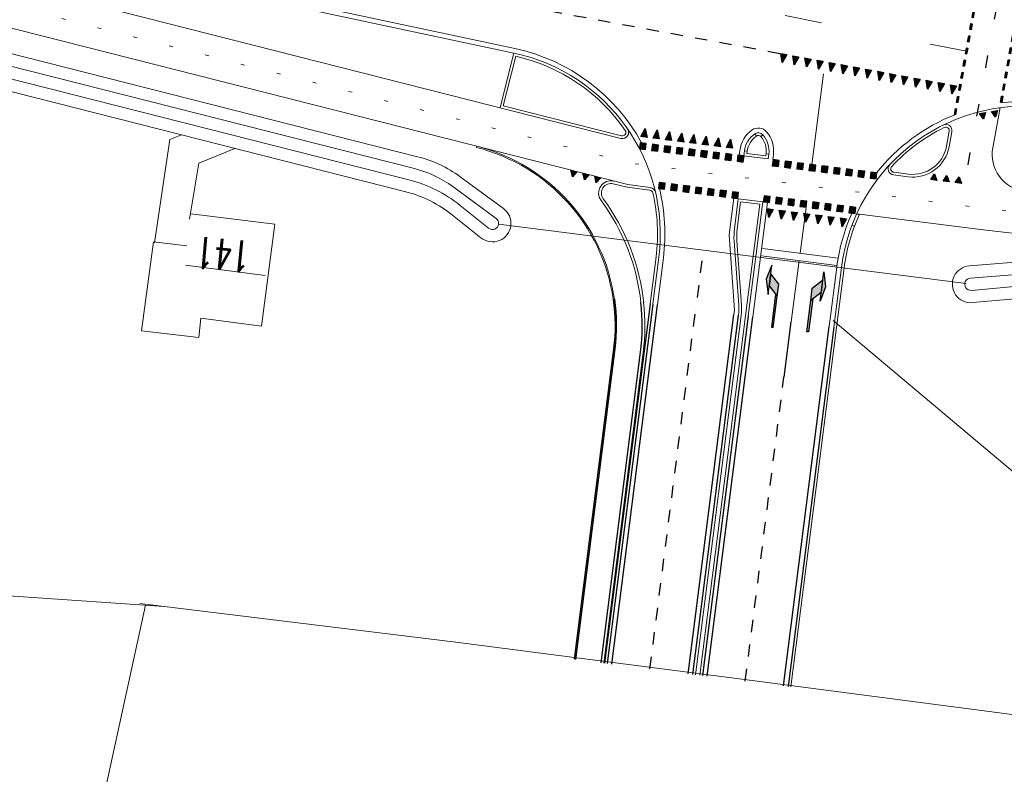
# Model space of a CAD drawing. Extents: x 177628 to 188968, y 384226 to 390673.
# Tile 14 of 256: x 178397 to 178477, y 386771 to 386833. Entities that reach past the tile are written whole.
import ezdxf

# ---------------------------------------------------------------- set-up
doc = ezdxf.new("R2010")
doc.units = 0
for name, pattern in [('Markering 1-1', [2, 1, -1]), ('Markering 1-3', [4, 1, -3]), ('VW-3-9_STREEP', [12, 3, -9]), ('VW-30-270_STREEP', [3, 0.3, -2.7])]:
    doc.linetypes.add(name, pattern=pattern)
for name, color, linetype, lineweight in [('4502', 253, 'Continuous', 13), ('B-AF-HAAG-GD', 253, 'HAAG', 13), ('B-AF-RAST-GD', 253, 'HEKWERK', 13), ('B-GB-BOUW-GD', 14, 'Continuous', 13), ('B-GB-NOKL-GD', 14, 'Continuous', 13), ('B-MK-PIJL-GD', 253, 'Continuous', 13), ('B-MK-STRP-GD', 253, 'Continuous', 13), ('B-TR-SLOO-GD', 253, 'Continuous', 13), ('B-VH-BNDH-GD', 253, 'Continuous', 13), ('B-VH-HFDR-GD', 8, 'Continuous', 13), ('B-VH-OVRG-GD', 8, 'Continuous', 13), ('B-WE-VW-MARKERING_LANGS_STREEP_30270-G', 253, 'VW-30-270_STREEP', 13), ('B-WE-VW-MARKERING_LANGS_STREEP_39-G', 253, 'VW-3-9_STREEP', 13), ('B-WT-DUIKER-GD', 253, 'Continuous', 13), ('T03_F', 253, 'Continuous', 9)]:
    doc.layers.add(name, color=color, linetype=linetype, lineweight=lineweight)
for name, color, linetype in [('GV-bs-banden edco', 8, 'Continuous'), ('GV-nw-markering', 8, 'Continuous'), ('GV-nw-markering bestaand', 253, 'Continuous')]:
    doc.layers.add(name, color=color, linetype=linetype)
doc.styles.add('ROMANS', font='ROMANS.shx', dxfattribs={"oblique": 45})
doc.linetypes.add('HAAG', pattern='A,4,-1,[5,TOPOCAD.SHX,S=0.35,R=0,X=-0.35,Y=-0.35],-1', length=6)
doc.linetypes.add('HEKWERK', pattern='A,7,-1.5,[1,ProvNB.shx,S=0.75,R=0,X=0,Y=0],-1.5', length=10)

# ---------------------------------------------------------------- blocks, each defined once
blk = doc.blocks.new('*U39')
for points in [[(0.675, 5), (0.975, 3.8), (0.675, 2.6)], [(-0.075, 3.55), (0.675, 4.3), (0.675, 3.3), (-0.075, 2.55)], [(-0.075, 2.55), (0.075, 2.7), (0.075, 0), (-0.075, 0)]]:
    blk.add_lwpolyline(points, close=True)
for points in [[(0.675, 5), (0.975, 3.8), (0.675, 2.6)], [(-0.075, 3.55), (0.675, 4.3), (-0.075, 2.55), (0.675, 3.3)], [(-0.075, 2.55), (0.075, 2.7), (-0.075, 0), (0.075, 0)]]:
    blk.add_solid(points)
blk = doc.blocks.new('*U57')
at = {"layer": 'GV-nw-markering', "xscale": -1}
blk.add_blockref('*U39', (0.3, 0), dxfattribs=at)
blk = doc.blocks.new('*U58')
at = {"layer": 'GV-nw-markering'}
blk.add_blockref('*U39', (-0.3, 0), dxfattribs=at)
blk = doc.blocks.new('*U82')
at = {"layer": 'GV-nw-markering'}
for points in [[(-1.016, 0.05), (-1.016, -0.05), (-0.516, -0.05), (-0.516, 0.05)], [(-0.016, 0.05), (-0.016, -0.05), (0.484, -0.05), (0.484, 0.05)], [(0.984, 0.05), (0.984, -0.05), (1.484, -0.05), (1.484, 0.05)], [(1.984, 0.05), (1.984, -0.05), (2.484, -0.05), (2.484, 0.05)], [(2.984, 0.05), (2.984, -0.05), (3.484, -0.05), (3.484, 0.05)], [(3.984, 0.05), (3.984, -0.05), (4.484, -0.05), (4.484, 0.05)], [(4.984, 0.05), (4.984, -0.05), (5.484, -0.05), (5.484, 0.05)], [(5.984, 0.05), (5.984, -0.05), (6.484, -0.05), (6.484, 0.05)], [(6.984, 0.05), (6.984, -0.05), (7.484, -0.05), (7.484, 0.05)]]:
    blk.add_hatch(color=256, dxfattribs=at).paths.add_polyline_path(points)
at = {"layer": 'GV-nw-markering', "flags": 128}
for points in [[(-0.516, -0.05), (-1.016, -0.05), (-1.016, 0.05), (-0.516, 0.05)], [(0.484, -0.05), (-0.016, -0.05), (-0.016, 0.05), (0.484, 0.05)], [(1.484, -0.05), (0.984, -0.05), (0.984, 0.05), (1.484, 0.05)], [(2.484, -0.05), (1.984, -0.05), (1.984, 0.05), (2.484, 0.05)], [(3.484, -0.05), (2.984, -0.05), (2.984, 0.05), (3.484, 0.05)], [(4.484, -0.05), (3.984, -0.05), (3.984, 0.05), (4.484, 0.05)], [(5.484, -0.05), (4.984, -0.05), (4.984, 0.05), (5.484, 0.05)], [(6.484, -0.05), (5.984, -0.05), (5.984, 0.05), (6.484, 0.05)], [(7.484, -0.05), (6.984, -0.05), (6.984, 0.05), (7.484, 0.05)]]:
    blk.add_lwpolyline(points, close=True, dxfattribs=at)
blk = doc.blocks.new('*U78')
at = {"layer": 'GV-nw-markering'}
for points in [[(-1.016, 0.05), (-1.016, -0.05), (-0.516, -0.05), (-0.516, 0.05)], [(-0.016, 0.05), (-0.016, -0.05), (0.484, -0.05), (0.484, 0.05)], [(0.984, 0.05), (0.984, -0.05), (1.484, -0.05), (1.484, 0.05)], [(1.984, 0.05), (1.984, -0.05), (2.484, -0.05), (2.484, 0.05)], [(2.984, 0.05), (2.984, -0.05), (3.484, -0.05), (3.484, 0.05)], [(3.984, 0.05), (3.984, -0.05), (4.484, -0.05), (4.484, 0.05)], [(4.984, 0.05), (4.984, -0.05), (5.484, -0.05), (5.484, 0.05)]]:
    blk.add_hatch(color=256, dxfattribs=at).paths.add_polyline_path(points)
at = {"layer": 'GV-nw-markering', "flags": 128}
for points in [[(-0.516, -0.05), (-1.016, -0.05), (-1.016, 0.05), (-0.516, 0.05)], [(0.484, -0.05), (-0.016, -0.05), (-0.016, 0.05), (0.484, 0.05)], [(1.484, -0.05), (0.984, -0.05), (0.984, 0.05), (1.484, 0.05)], [(2.484, -0.05), (1.984, -0.05), (1.984, 0.05), (2.484, 0.05)], [(3.484, -0.05), (2.984, -0.05), (2.984, 0.05), (3.484, 0.05)], [(4.484, -0.05), (3.984, -0.05), (3.984, 0.05), (4.484, 0.05)], [(5.484, -0.05), (4.984, -0.05), (4.984, 0.05), (5.484, 0.05)]]:
    blk.add_lwpolyline(points, close=True, dxfattribs=at)
blk = doc.blocks.new('*U77')
at = {"layer": 'GV-nw-markering'}
for points in [[(-0.25, 0), (-0.25, -0.5), (0.25, -0.5), (0.25, 0)], [(0.75, 0), (0.75, -0.5), (1.25, -0.5), (1.25, 0)], [(1.75, 0), (1.75, -0.5), (2.25, -0.5), (2.25, 0)], [(2.75, 0), (2.75, -0.5), (3.25, -0.5), (3.25, 0)], [(3.75, 0), (3.75, -0.5), (4.25, -0.5), (4.25, 0)], [(4.75, 0), (4.75, -0.5), (5.25, -0.5), (5.25, 0)], [(5.75, 0), (5.75, -0.5), (6.25, -0.5), (6.25, 0)], [(6.75, 0), (6.75, -0.5), (7.25, -0.5), (7.25, 0)]]:
    blk.add_lwpolyline(points, close=True, dxfattribs=at)
for points in [[(-0.25, 0), (0.25, 0), (-0.25, -0.5), (0.25, -0.5)], [(0.75, 0), (1.25, 0), (0.75, -0.5), (1.25, -0.5)], [(1.75, 0), (2.25, 0), (1.75, -0.5), (2.25, -0.5)], [(2.75, 0), (3.25, 0), (2.75, -0.5), (3.25, -0.5)], [(3.75, 0), (4.25, 0), (3.75, -0.5), (4.25, -0.5)], [(4.75, 0), (5.25, 0), (4.75, -0.5), (5.25, -0.5)], [(5.75, 0), (6.25, 0), (5.75, -0.5), (6.25, -0.5)], [(6.75, 0), (7.25, 0), (6.75, -0.5), (7.25, -0.5)]]:
    blk.add_solid(points, dxfattribs=at)
blk = doc.blocks.new('*U72')
at = {"layer": 'GV-nw-markering'}
for points in [[(-1.826, 0), (-1.826, -0.5), (-1.326, -0.5), (-1.326, 0)], [(-0.826, 0), (-0.826, -0.5), (-0.326, -0.5), (-0.326, 0)], [(0.174, 0), (0.174, -0.5), (0.674, -0.5), (0.674, 0)], [(1.174, 0), (1.174, -0.5), (1.674, -0.5), (1.674, 0)], [(2.174, 0), (2.174, -0.5), (2.674, -0.5), (2.674, 0)], [(3.174, 0), (3.174, -0.5), (3.674, -0.5), (3.674, 0)], [(4.174, 0), (4.174, -0.5), (4.674, -0.5), (4.674, 0)], [(5.174, 0), (5.174, -0.5), (5.674, -0.5), (5.674, 0)], [(6.174, 0), (6.174, -0.5), (6.674, -0.5), (6.674, 0)]]:
    blk.add_lwpolyline(points, close=True, dxfattribs=at)
for points in [[(-1.826, 0), (-1.326, 0), (-1.826, -0.5), (-1.326, -0.5)], [(-0.826, 0), (-0.326, 0), (-0.826, -0.5), (-0.326, -0.5)], [(0.174, 0), (0.674, 0), (0.174, -0.5), (0.674, -0.5)], [(1.174, 0), (1.674, 0), (1.174, -0.5), (1.674, -0.5)], [(2.174, 0), (2.674, 0), (2.174, -0.5), (2.674, -0.5)], [(3.174, 0), (3.674, 0), (3.174, -0.5), (3.674, -0.5)], [(4.174, 0), (4.674, 0), (4.174, -0.5), (4.674, -0.5)], [(5.174, 0), (5.674, 0), (5.174, -0.5), (5.674, -0.5)], [(6.174, 0), (6.674, 0), (6.174, -0.5), (6.674, -0.5)]]:
    blk.add_solid(points, dxfattribs=at)
blk = doc.blocks.new('*U73')
at = {"layer": 'GV-nw-markering'}
for points in [[(-0.25, 0), (-0.25, -0.5), (0.25, -0.5), (0.25, 0)], [(0.75, 0), (0.75, -0.5), (1.25, -0.5), (1.25, 0)], [(1.75, 0), (1.75, -0.5), (2.25, -0.5), (2.25, 0)], [(2.75, 0), (2.75, -0.5), (3.25, -0.5), (3.25, 0)], [(3.75, 0), (3.75, -0.5), (4.25, -0.5), (4.25, 0)], [(4.75, 0), (4.75, -0.5), (5.25, -0.5), (5.25, 0)], [(5.75, 0), (5.75, -0.5), (6.25, -0.5), (6.25, 0)]]:
    blk.add_lwpolyline(points, close=True, dxfattribs=at)
for points in [[(-0.25, 0), (0.25, 0), (-0.25, -0.5), (0.25, -0.5)], [(0.75, 0), (1.25, 0), (0.75, -0.5), (1.25, -0.5)], [(1.75, 0), (2.25, 0), (1.75, -0.5), (2.25, -0.5)], [(2.75, 0), (3.25, 0), (2.75, -0.5), (3.25, -0.5)], [(3.75, 0), (4.25, 0), (3.75, -0.5), (4.25, -0.5)], [(4.75, 0), (5.25, 0), (4.75, -0.5), (5.25, -0.5)], [(5.75, 0), (6.25, 0), (5.75, -0.5), (6.25, -0.5)]]:
    blk.add_solid(points, dxfattribs=at)
blk = doc.blocks.new('*U74')
at = {"layer": 'GV-nw-markering'}
for points in [[(-1.134, 0), (-0.634, 0), (-0.884, -0.7), (-1.134, 0)], [(-0.134, 0), (0.366, 0), (0.116, -0.7), (-0.134, 0)], [(0.866, 0), (1.366, 0), (1.116, -0.7), (0.866, 0)], [(1.866, 0), (2.366, 0), (2.116, -0.7), (1.866, 0)], [(2.866, 0), (3.366, 0), (3.116, -0.7), (2.866, 0)], [(3.866, 0), (4.366, 0), (4.116, -0.7), (3.866, 0)], [(4.866, 0), (5.366, 0), (5.116, -0.7), (4.866, 0)], [(5.866, 0), (6.366, 0), (6.116, -0.7), (5.866, 0)], [(6.866, 0), (7.366, 0), (7.116, -0.7), (6.866, 0)], [(7.866, 0), (8.366, 0), (8.116, -0.7), (7.866, 0)], [(8.866, 0), (9.366, 0), (9.116, -0.7), (8.866, 0)], [(9.866, 0), (10.366, 0), (10.116, -0.7), (9.866, 0)], [(10.866, 0), (11.366, 0), (11.116, -0.7), (10.866, 0)], [(11.866, 0), (12.366, 0), (12.116, -0.7), (11.866, 0)], [(12.866, 0), (13.366, 0), (13.116, -0.7), (12.866, 0)]]:
    blk.add_lwpolyline(points, close=True, dxfattribs=at)
for points in [[(-1.134, 0), (-0.634, 0), (-0.884, -0.7)], [(-0.134, 0), (0.366, 0), (0.116, -0.7)], [(0.866, 0), (1.366, 0), (1.116, -0.7)], [(1.866, 0), (2.366, 0), (2.116, -0.7)], [(2.866, 0), (3.366, 0), (3.116, -0.7)], [(3.866, 0), (4.366, 0), (4.116, -0.7)], [(4.866, 0), (5.366, 0), (5.116, -0.7)], [(5.866, 0), (6.366, 0), (6.116, -0.7)], [(6.866, 0), (7.366, 0), (7.116, -0.7)], [(7.866, 0), (8.366, 0), (8.116, -0.7)], [(8.866, 0), (9.366, 0), (9.116, -0.7)], [(9.866, 0), (10.366, 0), (10.116, -0.7)], [(10.866, 0), (11.366, 0), (11.116, -0.7)], [(11.866, 0), (12.366, 0), (12.116, -0.7)], [(12.866, 0), (13.366, 0), (13.116, -0.7)]]:
    blk.add_solid(points, dxfattribs=at)
blk = doc.blocks.new('*U68')
at = {"layer": 'GV-nw-markering'}
for points in [[(-0.334, 0), (0.166, 0), (-0.084, -0.5), (-0.334, 0)], [(0.666, 0), (1.166, 0), (0.916, -0.5), (0.666, 0)]]:
    blk.add_lwpolyline(points, close=True, dxfattribs=at)
for points in [[(-0.334, 0), (0.166, 0), (-0.084, -0.5)], [(0.666, 0), (1.166, 0), (0.916, -0.5)]]:
    blk.add_solid(points, dxfattribs=at)
blk = doc.blocks.new('*U65')
at = {"layer": 'GV-nw-markering'}
for points in [[(-1.343, 0), (-0.843, 0), (-1.093, -0.5), (-1.343, 0)], [(-0.343, 0), (0.157, 0), (-0.093, -0.5), (-0.343, 0)], [(0.657, 0), (1.157, 0), (0.907, -0.5), (0.657, 0)]]:
    blk.add_lwpolyline(points, close=True, dxfattribs=at)
for points in [[(-1.343, 0), (-0.843, 0), (-1.093, -0.5)], [(-0.343, 0), (0.157, 0), (-0.093, -0.5)], [(0.657, 0), (1.157, 0), (0.907, -0.5)]]:
    blk.add_solid(points, dxfattribs=at)
blk = doc.blocks.new('*U62')
at = {"layer": 'GV-nw-markering'}
for points in [[(-1.134, 0), (-0.634, 0), (-0.884, -0.7), (-1.134, 0)], [(-0.134, 0), (0.366, 0), (0.116, -0.7), (-0.134, 0)], [(0.866, 0), (1.366, 0), (1.116, -0.7), (0.866, 0)], [(1.866, 0), (2.366, 0), (2.116, -0.7), (1.866, 0)], [(2.866, 0), (3.366, 0), (3.116, -0.7), (2.866, 0)], [(3.866, 0), (4.366, 0), (4.116, -0.7), (3.866, 0)], [(4.866, 0), (5.366, 0), (5.116, -0.7), (4.866, 0)], [(5.866, 0), (6.366, 0), (6.116, -0.7), (5.866, 0)]]:
    blk.add_lwpolyline(points, close=True, dxfattribs=at)
for points in [[(-1.134, 0), (-0.634, 0), (-0.884, -0.7)], [(-0.134, 0), (0.366, 0), (0.116, -0.7)], [(0.866, 0), (1.366, 0), (1.116, -0.7)], [(1.866, 0), (2.366, 0), (2.116, -0.7)], [(2.866, 0), (3.366, 0), (3.116, -0.7)], [(3.866, 0), (4.366, 0), (4.116, -0.7)], [(4.866, 0), (5.366, 0), (5.116, -0.7)], [(5.866, 0), (6.366, 0), (6.116, -0.7)]]:
    blk.add_solid(points, dxfattribs=at)
blk = doc.blocks.new('*U63')
at = {"layer": 'GV-nw-markering'}
for points in [[(-1.134, 0), (-0.634, 0), (-0.884, -0.7), (-1.134, 0)], [(-0.134, 0), (0.366, 0), (0.116, -0.7), (-0.134, 0)], [(0.866, 0), (1.366, 0), (1.116, -0.7), (0.866, 0)], [(1.866, 0), (2.366, 0), (2.116, -0.7), (1.866, 0)], [(2.866, 0), (3.366, 0), (3.116, -0.7), (2.866, 0)], [(3.866, 0), (4.366, 0), (4.116, -0.7), (3.866, 0)], [(4.866, 0), (5.366, 0), (5.116, -0.7), (4.866, 0)]]:
    blk.add_lwpolyline(points, close=True, dxfattribs=at)
for points in [[(-1.134, 0), (-0.634, 0), (-0.884, -0.7)], [(-0.134, 0), (0.366, 0), (0.116, -0.7)], [(0.866, 0), (1.366, 0), (1.116, -0.7)], [(1.866, 0), (2.366, 0), (2.116, -0.7)], [(2.866, 0), (3.366, 0), (3.116, -0.7)], [(3.866, 0), (4.366, 0), (4.116, -0.7)], [(4.866, 0), (5.366, 0), (5.116, -0.7)]]:
    blk.add_solid(points, dxfattribs=at)
blk = doc.blocks.new('*U64')
at = {"layer": 'GV-nw-markering'}
for points in [[(-0.334, 0), (0.166, 0), (-0.084, -0.5), (-0.334, 0)], [(0.666, 0), (1.166, 0), (0.916, -0.5), (0.666, 0)], [(1.666, 0), (2.166, 0), (1.916, -0.5), (1.666, 0)]]:
    blk.add_lwpolyline(points, close=True, dxfattribs=at)
for points in [[(-0.334, 0), (0.166, 0), (-0.084, -0.5)], [(0.666, 0), (1.166, 0), (0.916, -0.5)], [(1.666, 0), (2.166, 0), (1.916, -0.5)]]:
    blk.add_solid(points, dxfattribs=at)

msp = doc.modelspace()

# ---------------------------------------------------------------- linework, layer by layer
at = {"layer": 'B-AF-HAAG-GD', "flags": 128}
msp.add_lwpolyline([(178462.756, 386808.311), (178478.019, 386795.45)], dxfattribs=at)
at = {"layer": 'B-AF-RAST-GD', "flags": 128}
for points in [[(178406.489, 386785.359), (178432.124, 386782.224), (178456.176, 386779.113), (178476.639, 386776.441), (178482.114, 386775.68), (178508.069, 386772.306), (178510.759, 386797.227), (178562.538, 386790.564), (178598.917, 386785.973), (178665.429, 386777.469)], [(178408.474, 386785.116), (178387.548, 386786.529)]]:
    msp.add_lwpolyline(points, dxfattribs=at)
at = {"layer": 'B-GB-BOUW-GD', "flags": 128}
msp.add_lwpolyline([(178410.627, 386816.95), (178417.45, 386816.11), (178416.351, 386807.836), (178411.438, 386808.483), (178411.271, 386806.909), (178406.618, 386807.467), (178407.593, 386814.691), (178410.319, 386814.346)], dxfattribs=at)
at = {"layer": 'B-GB-NOKL-GD', "flags": 128}
msp.add_lwpolyline([(178410.206, 386812.775), (178416.648, 386811.937)], dxfattribs=at)
at = {"layer": 'B-MK-STRP-GD'}
for points in [[(178189.003, 386878.27), (178240.365, 386873.539, -0.029477), (178275.35, 386868.224), (178304.735, 386861.969), (178342.738, 386853.88), (178372.493, 386844.07), (178436.919, 386830.356, -0.218373), (178447.203, 386822.704)], [(178476.359, 386825.947, -0.07668), (178481.046, 386825.82), (178544.225, 386814.316, 0.047249), (178609.914, 386808.673), (178665.327, 386809.156, -0.026582), (178702.518, 386807.503)], [(178466.268, 386820.277, -0.130873), (178472.627, 386824.988)], [(178455.12, 386821.696), (178455.171, 386822.095, -0.213422), (178456.179, 386823.751, -0.381966), (178457.337, 386823.604, -0.213422), (178457.899, 386821.748), (178457.848, 386821.349)], [(178448.487, 386809.578), (178448.97, 386813.377, 0.092226), (178448.648, 386818.992)], [(178462.424, 386807.804), (178463.039, 386812.635, -0.0742), (178464.27, 386817.004)]]:
    msp.add_lwpolyline(points, format="xyb", dxfattribs=at)
for points in [[(178461.006, 386820.947), (178461.968, 386828.299)], [(178454.687, 386808.789), (178454.732, 386809.145), (178454.299, 386815.248), (178454.678, 386818.224)], [(178457.406, 386817.877), (178456.224, 386808.593)], [(178460.067, 386813.758), (178460.553, 386817.477)], [(178457.007, 386814.148), (178463.15, 386813.366)], [(178456.931, 386813.553), (178463.057, 386812.773)], [(178459.34, 386808.197), (178459.989, 386813.163)]]:
    msp.add_lwpolyline(points, dxfattribs=at)
at = {"layer": 'B-TR-SLOO-GD'}
for points in [[(178342.113, 386842.635), (178369.493, 386833.608), (178428.079, 386818.732, -0.106826), (178431.862, 386816.851), (178434.167, 386815.008, 1.021399), (178435.989, 386817.39), (178432.478, 386819.961, 0.096131), (178429.031, 386821.585), (178370.333, 386836.49), (178346.806, 386844.247)], [(178342.992, 386843.398), (178369.773, 386834.569), (178428.325, 386819.701, -0.106826), (178432.486, 386817.632), (178434.791, 386815.789, 1.021399), (178435.399, 386816.583), (178431.887, 386819.154, 0.096131), (178428.785, 386820.616), (178370.053, 386835.53), (178346.479, 386843.301)], [(178683.715, 386801.442), (178609.983, 386800.798, -0.030916), (178565.878, 386803.141), (178480.122, 386813.037, 0.047904), (178478.211, 386813.074), (178473.8, 386812.735, 1.005722), (178474.047, 386809.746), (178477.81, 386810.078, -0.050763), (178479.835, 386810.05), (178565.534, 386800.161, 0.030916), (178610.009, 386797.798), (178696.169, 386798.55)], [(178686.66, 386800.467), (178609.991, 386799.798, -0.030916), (178565.763, 386802.148), (178480.007, 386812.044, 0.047904), (178478.287, 386812.077), (178473.877, 386811.738, 1.005722), (178473.959, 386810.742), (178477.722, 386811.074, -0.050763), (178479.95, 386811.044), (178565.648, 386801.154, 0.030916), (178610, 386798.798), (178691.809, 386799.512)]]:
    msp.add_lwpolyline(points, format="xyb", dxfattribs=at)
at = {"layer": 'B-VH-BNDH-GD'}
msp.add_line((178463.014, 386807.729), (178463.629, 386812.56), dxfattribs=at)
at = {"layer": 'B-VH-BNDH-GD', "flags": 128}
for points in [[(178445.882, 386823.714, 0.187813), (178437.002, 386829.729), (178435.984, 386825.721), (178445.583, 386823.284, 0.692842)], [(178472.16, 386823.652), (178471.937, 386822.43, -0.398621), (178468.851, 386820.17), (178467.666, 386820.321, -0.611798), (178467.497, 386820.79, -0.090533), (178471.761, 386823.953, -0.616057)], [(178455.738, 386821.84), (178455.761, 386822.02, -0.213422), (178456.517, 386823.261, -0.381966), (178456.887, 386823.214, -0.213422), (178457.308, 386821.823), (178457.285, 386821.643)]]:
    msp.add_lwpolyline(points, format="xyb", close=True, dxfattribs=at)
for points in [[(178447.375, 386809.72, 0.133207), (178444.089, 386818.171, -0.704557), (178444.908, 386819.39), (178446.045, 386819.101), (178447.88, 386818.868, -0.313888), (178448.117, 386818.653, -0.088783), (178448.38, 386813.452), (178447.896, 386809.653)], [(178455.634, 386808.668), (178456.788, 386817.734), (178455.24, 386817.931), (178454.957, 386815.701, 0.049389), (178454.93, 386814.76), (178455.3, 386809.545, -0.049389), (178455.277, 386808.714, -0.049389)], [(178444.128, 386780.52), (178447.333, 386805.701, 0.058963), (178447.369, 386809.772, 0.058963)]]:
    msp.add_lwpolyline(points, format="xyb", dxfattribs=at)
for points in [[(178451.568, 386779.573), (178455.277, 386808.714)], [(178455.634, 386808.668), (178451.925, 386779.527)], [(178463.014, 386807.729), (178459.305, 386778.588)]]:
    msp.add_lwpolyline(points, dxfattribs=at)
at = {"layer": 'B-VH-BNDH-GD'}
msp.add_arc((178478.291, 386810.694), 14.78, 155.06677, 172.74655, dxfattribs=at)
at = {"layer": 'B-VH-HFDR-GD'}
msp.add_line((178462.796, 386807.757), (178463.411, 386812.588), dxfattribs=at)
for points in [[(178436.841, 386829.99), (178372.395, 386843.707), (178342.64, 386853.517)], [(178446.086, 386819.318), (178370.892, 386838.412), (178352.39, 386844.511)], [(178436.841, 386829.99), (178435.717, 386825.562)], [(178476.289, 386825.56), (178475.695, 386822.301)], [(178456.517, 386823.261), (178456.392, 386823.442)], [(178456.887, 386823.214), (178457.053, 386823.358)], [(178433.819, 386822.33), (178433.843, 386822.427)], [(178455.761, 386822.02), (178455.543, 386822.048)], [(178457.308, 386821.823), (178457.527, 386821.795)], [(178446.086, 386819.318), (178447.907, 386819.086)], [(178464.66, 386816.954), (178464.86, 386816.862)], [(178464.273, 386816.031), (178464.478, 386815.953)], [(178448.598, 386813.424), (178448.115, 386809.625)]]:
    msp.add_lwpolyline(points, dxfattribs=at)
for points in [[(178446.063, 386823.839, -0.692842), (178445.528, 386823.071), (178371.872, 386841.774), (178354.036, 386847.654)], [(178471.664, 386824.151, -0.616057), (178472.376, 386823.612), (178472.154, 386822.391, -0.398621), (178468.824, 386819.952), (178467.638, 386820.103, -0.611798), (178467.336, 386820.941)], [(178455.852, 386808.641), (178457.034, 386817.925), (178455.05, 386818.177), (178454.738, 386815.729, 0.049389), (178454.711, 386814.744), (178455.081, 386809.53, -0.049389), (178455.059, 386808.742)], [(178464.66, 386816.954), (178474.7, 386815.676), (178566.107, 386805.128, 0.030916), (178609.965, 386802.798), (178653.466, 386803.178)]]:
    msp.add_lwpolyline(points, format="xyb", dxfattribs=at)
msp.add_lwpolyline([(178455.492, 386821.649), (178455.543, 386822.048, -0.213422), (178456.392, 386823.442, -0.381966), (178457.053, 386823.358, -0.213422), (178457.527, 386821.795), (178457.476, 386821.397)], format="xyb", close=True, dxfattribs=at)
for centre, radius, start, end in [((178433.718, 386815.318), 15, 352.74655, 77.98358), ((178478.291, 386810.694), 15, 79.67963, 172.74655), ((178430.152, 386807.888), 14.9, 8.28418, 75.75229), ((178430.152, 386807.888), 15, 8.178, 75.75229), ((178478.647, 386821.764), 3, 169.67963, 263.41728), ((178444.716, 386818.634), 1, 75.75229, 216.41977), ((178447.844, 386818.59), 0.5, 13.04081, 82.74655), ((178430.152, 386807.888), 17.1, 6.24436, 36.41977)]:
    msp.add_arc(centre, radius, start, end, dxfattribs=at)
at = {"layer": 'B-VH-OVRG-GD'}
for points in [[(178409.873, 386823.355), (178408.938, 386822.979), (178407.674, 386814.59)], [(178410.532, 386816.514), (178411.266, 386821.072), (178414.187, 386822.259)]]:
    msp.add_lwpolyline(points, dxfattribs=at)
at = {"layer": 'B-WE-VW-MARKERING_LANGS_STREEP_30270-G', "flags": 128}
msp.add_lwpolyline([(178246.843, 386859.23), (178247.147, 386859.194), (178284.25, 386854.826), (178319.114, 386850.414), (178351.037, 386846.388), (178353.488, 386845.992), (178371.382, 386840.093), (178446.413, 386821.04), (178474.911, 386817.413), (178566.308, 386806.866, 0.030916), (178609.95, 386804.548), (178653.451, 386804.928, -0.033653), (178693.484, 386802.581), (178705.943, 386800.989), (178735.166, 386797.323), (178770.159, 386792.932), (178779.321, 386791.781), (178802.203, 386788.905), (178834.229, 386784.884), (178872.222, 386780.136), (178878.553, 386779.339), (178891.004, 386777.772), (178907.469, 386775.7), (178934.018, 386772.412)], format="xyb", dxfattribs=at)
at = {"layer": 'B-WE-VW-MARKERING_LANGS_STREEP_39-G', "flags": 128}
msp.add_lwpolyline([(178473.563, 386830.131), (178434.55, 386837.813)], dxfattribs=at)
at = {"layer": 'B-WT-DUIKER-GD'}
msp.add_lwpolyline([(178435.599, 386816.116), (178473.536, 386811.288)], dxfattribs=at)
at = {"layer": 'GV-bs-banden edco'}
for points in [[(178444.9, 386810.008, -0.067434), (178444.932, 386806.007), (178441.727, 386780.825)], [(178444.999, 386810.022, -0.067434), (178445.032, 386805.994), (178441.827, 386780.812)], [(178443.91, 386780.547), (178447.115, 386805.729, 0.058963), (178447.15, 386809.748, 2.294147)]]:
    msp.add_lwpolyline(points, format="xyb", dxfattribs=at)
for points in [[(178447.896, 386809.653), (178444.187, 386780.512)], [(178448.115, 386809.625), (178444.406, 386780.484)], [(178451.35, 386779.6), (178455.059, 386808.742)], [(178455.852, 386808.641), (178452.143, 386779.499)], [(178462.796, 386807.757), (178459.087, 386778.616)]]:
    msp.add_lwpolyline(points, dxfattribs=at)
at = {"layer": 'GV-nw-markering', "linetype": 'Markering 1-3', "flags": 128}
msp.add_lwpolyline([(178444.138, 386858.882), (178472.656, 386853.689, -0.41911), (178478.199, 386845.82), (178473.386, 386819.39)], format="xyb", dxfattribs=at)
at = {"layer": 'GV-nw-markering', "linetype": 'Markering 1-1', "flags": 128}
for points in [[(178433.842, 386834.487), (178458.563, 386829.941)], [(178452.092, 386813.151), (178451.587, 386809.183)]]:
    msp.add_lwpolyline(points, dxfattribs=at)
at = {"layer": 'GV-nw-markering bestaand'}
for points in [[(178444.778, 386780.437), (178448.487, 386809.578)], [(178450.978, 386779.648), (178454.687, 386808.789)], [(178452.515, 386779.452), (178456.224, 386808.593)], [(178458.715, 386778.663), (178462.424, 386807.804)], [(178458.764, 386803.692), (178459.34, 386808.197)]]:
    msp.add_lwpolyline(points, dxfattribs=at)
at = {"layer": 'GV-nw-markering bestaand', "linetype": 'Markering 1-1', "flags": 128}
for points in [[(178447.878, 386780.042), (178451.587, 386809.183)], [(178455.615, 386779.057), (178458.751, 386803.694)]]:
    msp.add_lwpolyline(points, dxfattribs=at)
at = {"layer": 'T03_F', "linetype": 'Continuous'}
msp.add_lwpolyline([(178406.955, 386785.219), (178397.34, 386741.211), (178372.13, 386627.437), (178367.528, 386606.812)], dxfattribs=at)

# ---------------------------------------------------------------- block references
at = {"layer": 'B-MK-PIJL-GD'}
for name, p, rotation in [('*U57', (178457.507, 386807.784), 352.7465501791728), ('*U58', (178460.979, 386807.342), 352.7465501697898)]:
    msp.add_blockref(name, p, dxfattribs=dict(at, rotation=rotation))
at = {"layer": 'GV-nw-markering'}
for name, p, rotation in [('*U82', (178472.809, 386825.99), 79.67963012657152), ('*U78', (178476.551, 386826.999), 79.67963012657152), ('*U74', (178459.605, 386829.749), 349.5785472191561), ('*U68', (178474.936, 386825.136), 8.983303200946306), ('*U62', (178453.463, 386822.411), 172.7465501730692), ('*U72', (178448.897, 386822.488), 352.7465501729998), ('*U72', (178459.677, 386821.116), 352.7465501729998), ('*U65', (178442.772, 386820.16), 345.7522865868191), ('*U64', (178472.819, 386819.46), 172.971440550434), ('*U73', (178454.761, 386818.214), 172.7465501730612), ('*U77', (178464.27, 386817.004), 172.7465501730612), ('*U63', (178458.503, 386817.234), 352.7465501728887)]:
    msp.add_blockref(name, p, dxfattribs=dict(at, rotation=rotation))

# ---------------------------------------------------------------- texts
at = {"layer": '4502', "style": 'ROMANS', "width": 0.68}
msp.add_text('141', height=2.5, rotation=174.5466, dxfattribs=at).set_placement((178415.557, 386814.7))

doc.saveas('drawing.dxf')
